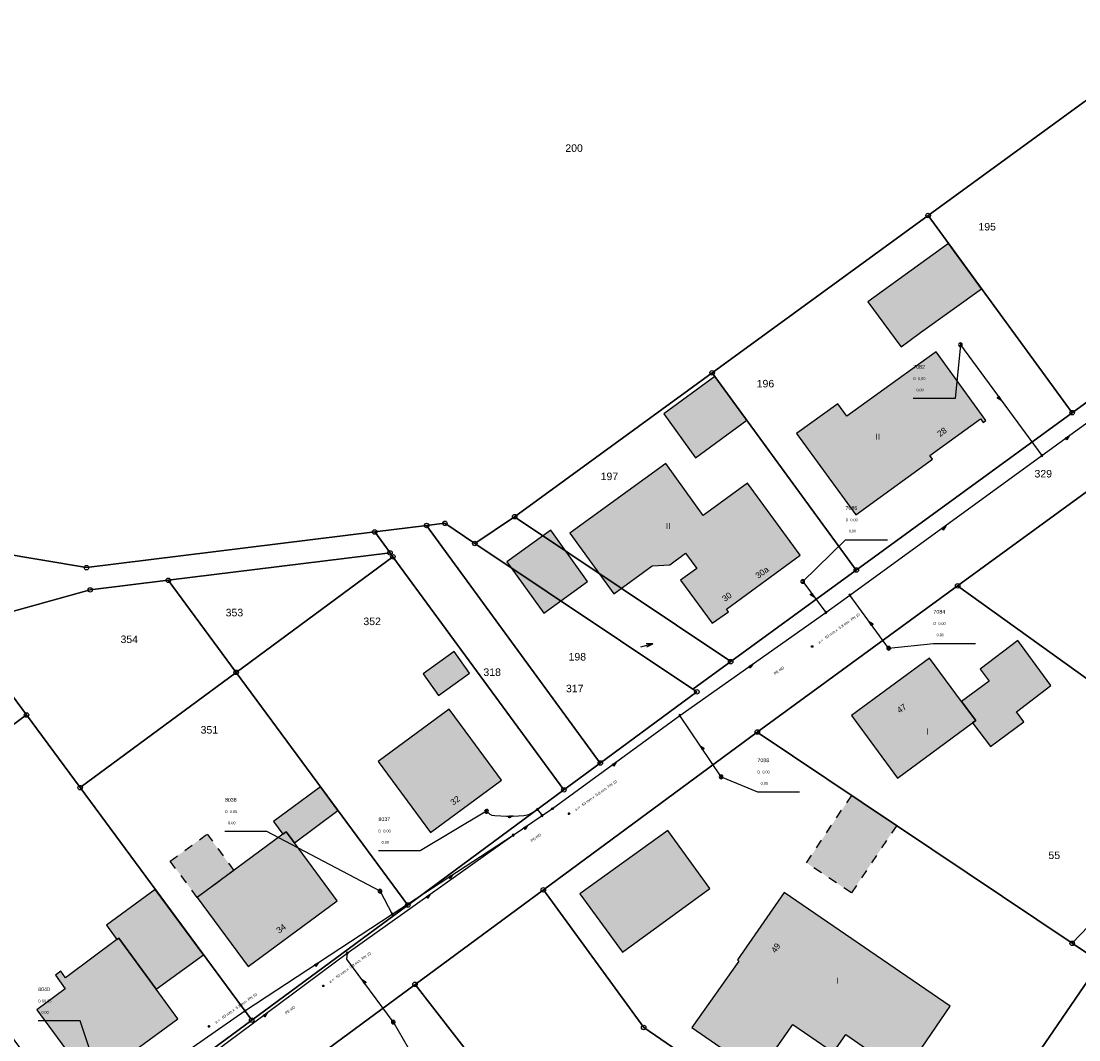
# Model space of a CAD drawing. Header units: metres. Extents: x 410063 to 2410512, y 5786105 to 5787650.
# Tile 16 of 30: x 2409890 to 2410007, y 5786948 to 5787060. Entities that reach past the tile are written whole.
import ezdxf

# ---------------------------------------------------------------- set-up
doc = ezdxf.new("R2010")
doc.units = ezdxf.units.M
doc.linetypes.add('DASHED_70', pattern=[2, 1, -1])
for name, color, linetype in [('DRUCK-DECKELH', 40, 'Continuous'), ('DRUCK-FLUßRICH', 40, 'Continuous'), ('DRUCK-HALTUNGE', 40, 'Continuous'), ('DRUCK-ROHRD-M', 40, 'Continuous'), ('DRUCK-ROHRMAT', 40, 'Continuous'), ('DRUCK-SCHACHTN', 40, 'Continuous'), ('DRUCK-SCHAECHT', 40, 'Continuous'), ('DRUCK-SOHLENH', 40, 'Continuous'), ('K100-FLST_GRENZEN', 40, 'Continuous'), ('K105-FLST_NUMMERN', 40, 'Continuous'), ('K125-GEB_LINIEN', 40, 'Continuous'), ('K125-GEB_LINIEN-FLAECHE', 2, 'Continuous'), ('K130-GEB_TEXTE', 40, 'Continuous'), ('K140-EINGER_GEBFL', 40, 'Continuous'), ('K140-EINGER_GEBFL-FLAECHE', 7, 'Continuous')]:
    doc.layers.add(name, color=color, linetype=linetype)
doc.styles.add('ARIAL', font='arial.ttf')

# ---------------------------------------------------------------- blocks, each defined once
blk = doc.blocks.new('233')
at = {"layer": 'K105-FLST_NUMMERN', "color": 7}
for points in [[(2, 0.5, 0), (0, 0, 0), (2, -0.5, 0)], [(0, 0, 0), (4, 0, 0)]]:
    blk.add_polyline3d(points, dxfattribs=at)
blk = doc.blocks.new('GRENZSTEIN')
at = {"color": 7, "linetype": 'Continuous'}
blk.add_circle((0.000001, 0.000001), 0.749999, dxfattribs=at)
blk = doc.blocks.new('251')
at = {"color": 40, "linetype": 'Continuous'}
blk.add_circle((0, 0), 0.175, dxfattribs=at)
blk = doc.blocks.new('140')
at = {"layer": 'DRUCK-FLUßRICH', "color": 12}
for points in [[(0, 0, 0), (6.9, 1, 0), (7, 0, 0), (0, 0, 0)], [(0.141, 0, 0), (0.165, 0.024, 0)], [(0.331, 0.048, 0), (0.283, 0, 0)], [(0.424, 0, 0), (0.496, 0.072, 0)], [(0.662, 0.096, 0), (0.566, 0, 0)], [(0.707, 0, 0), (0.827, 0.12, 0)], [(0.992, 0.144, 0), (0.849, 0, 0)], [(0.99, 0, 0), (1.158, 0.168, 0)], [(1.323, 0.192, 0), (1.131, 0, 0)], [(1.273, 0, 0), (1.489, 0.216, 0)], [(1.654, 0.24, 0), (1.414, 0, 0)], [(1.556, 0, 0), (1.819, 0.264, 0)], [(1.985, 0.288, 0), (1.697, 0, 0)], [(1.838, 0, 0), (2.15, 0.312, 0)], [(2.315, 0.336, 0), (1.98, 0, 0)], [(2.121, 0, 0), (2.481, 0.36, 0)], [(2.646, 0.384, 0), (2.263, 0, 0)], [(2.404, 0, 0), (2.812, 0.407, 0)], [(2.977, 0.431, 0), (2.546, 0, 0)], [(2.687, 0, 0), (3.142, 0.455, 0)], [(3.308, 0.479, 0), (2.828, 0, 0)], [(2.97, 0, 0), (3.473, 0.503, 0)], [(3.639, 0.527, 0), (3.111, 0, 0)], [(3.253, 0, 0), (3.804, 0.551, 0)], [(3.969, 0.575, 0), (3.394, 0, 0)], [(3.536, 0, 0), (4.135, 0.599, 0)], [(4.3, 0.623, 0), (3.677, 0, 0)], [(3.818, 0, 0), (4.466, 0.647, 0)], [(4.631, 0.671, 0), (3.96, 0, 0)], [(4.101, 0, 0), (4.796, 0.695, 0)], [(4.962, 0.719, 0), (4.243, 0, 0)], [(4.384, 0, 0), (5.127, 0.743, 0)], [(5.293, 0.767, 0), (4.525, 0, 0)], [(4.667, 0, 0), (5.458, 0.791, 0)], [(5.623, 0.815, 0), (4.808, 0, 0)], [(4.95, 0, 0), (5.789, 0.839, 0)], [(5.954, 0.863, 0), (5.091, 0, 0)], [(5.233, 0, 0), (6.119, 0.887, 0)], [(6.285, 0.911, 0), (5.374, 0, 0)], [(5.515, 0, 0), (6.45, 0.935, 0)], [(6.616, 0.959, 0), (5.657, 0, 0)], [(5.798, 0, 0), (6.781, 0.983, 0)], [(6.904, 0.964, 0), (5.94, 0, 0)], [(6.081, 0, 0), (6.916, 0.835, 0)], [(6.929, 0.707, 0), (6.223, 0, 0)], [(6.364, 0, 0), (6.942, 0.578, 0)], [(6.955, 0.45, 0), (6.505, 0, 0)], [(6.647, 0, 0), (6.968, 0.321, 0)], [(6.981, 0.193, 0), (6.788, 0, 0)], [(6.93, 0, 0), (6.994, 0.064, 0)]]:
    blk.add_polyline3d(points, dxfattribs=at)
blk = doc.blocks.new('147')
at = {"color": 12, "linetype": 'Continuous'}
blk.add_circle((0, 0), 1.25, dxfattribs=at)
at = {"layer": 'DRUCK-ROHRD-M', "color": 12}
blk.add_polyline3d([(-1.25, -1.25, 0), (1.25, 1.25, 0)], dxfattribs=at)
blk = doc.blocks.new('1008')
at = {"color": 7, "linetype": 'Continuous'}
for start, end in [(360, 180), (180, 360)]:
    blk.add_arc((0, 0), 1.25, start, end, dxfattribs=at)
blk = doc.blocks.new('1002')
at = {"color": 7, "linetype": 'Continuous'}
for start, end in [(359.999977, 180.000023), (29.999995, 90.000023), (180.000023, 359.999977), (210.000012, 269.999977)]:
    blk.add_arc((0, 0), 2.5, start, end, dxfattribs=at)
at = {"layer": 'DRUCK-SCHAECHT', "color": 7}
for points in [[(0, 2.5, 0), (0, -2.5, 0)], [(2.165, 1.25, 0), (0, 1.25, 0), (0, 2.5, 0)], [(-2.165, -1.25, 0), (0, -1.25, 0), (0, -2.5, 0)]]:
    blk.add_polyline3d(points, dxfattribs=at)
blk = doc.blocks.new('122')
at = {"color": 7, "linetype": 'Continuous'}
blk.add_circle((0, 0), 1.25, dxfattribs=at)

msp = doc.modelspace()

# ---------------------------------------------------------------- hatches: boundary and pattern name
at = {"layer": 'K125-GEB_LINIEN-FLAECHE', "true_color": 0xc7c8ca}
for points in [[(2409983.329, 5787029.304), (2409986.858, 5787024.5), (2409987, 5787024.306), (2409989.171, 5787025.873), (2409995.92, 5787030.742), (2409992.256, 5787035.761)], [(2409975.432, 5787014.697), (2409982.004, 5787005.703), (2409990.486, 5787011.847), (2409990.192, 5787012.251), (2409995.819, 5787016.326), (2409996.112, 5787015.921), (2409996.411, 5787016.138), (2409990.884, 5787023.762), (2409990.779, 5787023.686), (2409980.993, 5787016.615), (2409979.99, 5787017.985)], [(2409960.72, 5787016.883), (2409964.252, 5787012.011), (2409969.919, 5787016.174), (2409966.38, 5787021.017)], [(2409964.386, 5786999.73), (2409962.595, 5786998.454), (2409966.087, 5786993.682), (2409967.884, 5786994.952), (2409967.661, 5786995.257), (2409975.827, 5787001.24), (2409969.983, 5787009.183), (2409965.104, 5787005.61), (2409960.971, 5787011.361), (2409950.317, 5787003.652), (2409955.183, 5786996.94), (2409959.455, 5787000.036), (2409961.38, 5787000.162), (2409963.143, 5787001.444)], [(2409947.446, 5786994.808), (2409952.297, 5786998.323), (2409948.21, 5787003.982), (2409943.345, 5787000.471)], [(2409994.916, 5786982.63), (2409996.9, 5786980.028), (2410000.61, 5786982.766), (2409999.791, 5786983.871), (2410003.594, 5786986.79), (2409999.927, 5786991.752), (2409995.772, 5786988.603), (2409996.77, 5786987.272), (2409993.711, 5786985.006), (2409995.273, 5786982.891)], [(2409934.082, 5786988.073), (2409935.796, 5786985.681), (2409939.214, 5786988.142), (2409937.509, 5786990.554)], [(2409994.916, 5786982.63), (2409995.273, 5786982.891), (2409993.711, 5786985.006), (2409990.152, 5786989.822), (2409981.516, 5786983.461), (2409986.617, 5786976.521)], [(2409929.096, 5786978.355), (2409934.886, 5786970.512), (2409942.755, 5786976.294), (2409939.352, 5786980.901), (2409936.954, 5786984.148)], [(2409918.533, 5786970.307), (2409918.913, 5786970.588), (2409919.827, 5786969.345), (2409924.646, 5786972.922), (2409922.704, 5786975.552), (2409917.494, 5786971.718)], [(2409918.533, 5786970.307), (2409909.041, 5786963.304), (2409914.686, 5786955.641), (2409924.554, 5786962.916), (2409923.221, 5786964.73), (2409919.827, 5786969.345), (2409918.913, 5786970.588)], [(2409956.146, 5786957.226), (2409965.835, 5786964.301), (2409961.161, 5786970.723), (2409951.432, 5786963.698)], [(2409900.167, 5786958.63), (2409900.373, 5786958.782), (2409904.521, 5786953.127), (2409909.743, 5786956.94), (2409904.408, 5786964.177), (2409898.998, 5786960.22)], [(2409974.07, 5786963.857), (2409968.878, 5786956.378), (2409969.027, 5786956.264), (2409963.816, 5786948.883), (2409971.231, 5786943.796), (2409975.024, 5786949.248), (2409978.911, 5786946.578), (2409979.518, 5786946.16), (2409980.894, 5786948.114), (2409987.27, 5786943.704), (2409992.452, 5786951.27)], [(2409904.521, 5786953.127), (2409900.373, 5786958.782), (2409900.167, 5786958.63), (2409894.464, 5786954.409), (2409893.951, 5786955.129), (2409893.349, 5786954.687), (2409894.446, 5786953.167), (2409891.287, 5786950.843), (2409897.221, 5786942.753), (2409906.909, 5786949.869)]]:
    msp.add_hatch(color=9, dxfattribs=at).paths.add_polyline_path(points)
at = {"layer": 'K140-EINGER_GEBFL-FLAECHE', "linetype": 'DASHED_70'}
for points in [[(2409981.539, 5786974.615), (2409986.519, 5786971.274), (2409981.507, 5786963.803), (2409976.526, 5786967.145)], [(2409913.118, 5786966.307), (2409909.041, 5786963.304), (2409906.076, 5786967.329), (2409910.153, 5786970.332)]]:
    msp.add_hatch(color=111, dxfattribs=at).paths.add_polyline_path(points)

# ---------------------------------------------------------------- linework, layer by layer
at = {"layer": 'DRUCK-HALTUNGE', "color": 12}
for points in [[(2409993.58, 5787024.54, 0), (2410002.59, 5787012.25, 0)], [(2410002.59, 5787012.25, 0), (2410008.65, 5787016.66, 0)], [(2409981.33, 5786996.78, 0), (2410002.59, 5787012.25, 0)], [(2409976.11, 5786998.31, 0), (2409978.68, 5786994.86, 0)], [(2409978.68, 5786994.86, 0), (2409981.33, 5786996.78, 0)], [(2409985.63, 5786990.91, 0), (2409981.33, 5786996.78, 0)], [(2409962.49, 5786983.47, 0), (2409978.68, 5786994.86, 0)], [(2409948.41, 5786973.14, 0), (2409962.49, 5786983.47, 0)], [(2409967.07, 5786976.67, 0), (2409962.49, 5786983.47, 0)], [(2409941.09, 5786972.85, 0), (2409941.479, 5786972.519, 0), (2409941.702, 5786972.422, 0), (2409942.018, 5786972.382, 0), (2409942.678, 5786972.332, 0), (2409943.315, 5786972.308, 0), (2409943.969, 5786972.319, 0), (2409944.655, 5786972.351, 0), (2409945.246, 5786972.393, 0), (2409945.771, 5786972.51, 0), (2409946.132, 5786972.667, 0), (2409946.73, 5786973.06, 0)], [(2409946.73, 5786973.06, 0), (2409947.24, 5786972.37, 0), (2409948.41, 5786973.14, 0)], [(2409944.04, 5786970.19, 0), (2409947.24, 5786972.37, 0)], [(2409925.68, 5786957.12, 0), (2409944.04, 5786970.19, 0)], [(2409930.66, 5786961.47, 0), (2409944.04, 5786970.19, 0)], [(2409929.3, 5786964, 0), (2409930.66, 5786961.47, 0)], [(2409914.32, 5786950.73, 0), (2409930.66, 5786961.47, 0)], [(2409907.95, 5786943.95, 0), (2409925.68, 5786957.12, 0)], [(2409930.77, 5786949.51, 0), (2409925.644, 5786956.463, 50.269), (2409925.688, 5786957.122, 0), (2409925.68, 5786957.12, 0)], [(2409899.6, 5786940.49, 0), (2409914.32, 5786950.73, 0)]]:
    msp.add_polyline3d(points, dxfattribs=at)
at = {"layer": 'DRUCK-SCHACHTN', "color": 7}
for points in [[(2409993.58, 5787024.54, 0), (2409992.986, 5787018.583, 0), (2409988.351, 5787018.583, 0)], [(2409976.11, 5786998.31, 0), (2409980.857, 5787002.935, 0), (2409985.492, 5787002.935, 0)], [(2409985.63, 5786990.91, 0), (2409990.596, 5786991.444, 0), (2409995.231, 5786991.444, 0)], [(2409967.07, 5786976.67, 0), (2409971.104, 5786974.992, 0), (2409975.739, 5786974.992, 0)], [(2409941.09, 5786972.85, 0), (2409933.764, 5786968.463, 0), (2409929.129, 5786968.463, 0)], [(2409929.3, 5786964, 0), (2409916.765, 5786970.616, 0), (2409912.13, 5786970.616, 0)], [(2409898.8, 5786941.54, 0), (2409896.082, 5786949.629, 0), (2409891.447, 5786949.629, 0)], [(2409930.77, 5786949.51, 0), (2409935.744, 5786940.902, 0), (2409940.379, 5786940.902, 0)]]:
    msp.add_polyline3d(points, dxfattribs=at)
at = {"layer": 'K100-FLST_GRENZEN', "color": 18, "true_color": 0x000000}
for points in [[(2409882.018005, 5787002.328003, 0), (2409896.796997, 5786999.838989, 0), (2409928.71701, 5787003.789001, 0), (2409934.46701, 5787004.501007, 0), (2409936.485992, 5787004.751007, 0), (2409939.794006, 5787002.519989, 0), (2409944.208008, 5787005.481995, 0), (2409966.084015, 5787021.42099, 0), (2409990.002991, 5787038.847992, 0), (2410013.927002, 5787056.278015, 0), (2410037.759003, 5787073.641998, 0), (2410026.295013, 5787089.235992, 0), (2410032.441986, 5787093.708008, 0), (2410025.65799, 5787103.731995, 0), (2409984.462006, 5787092.010986, 0), (2409969.731995, 5787087.821014, 0), (2409874.792007, 5787060.809998, 0), (2409881.880997, 5787003.43399, 0), (2409882.018005, 5787002.328003, 0)], [(2410005.950012, 5787017.002991, 0), (2410029.843994, 5787034.424011, 0), (2410013.927002, 5787056.278015, 0), (2409990.002991, 5787038.847992, 0), (2410005.950012, 5787017.002991, 0)], [(2409982.049988, 5786999.575989, 0), (2410005.950012, 5787017.002991, 0), (2409990.002991, 5787038.847992, 0), (2409966.084015, 5787021.42099, 0), (2409982.049988, 5786999.575989, 0)], [(2409944.208008, 5787005.481995, 0), (2409968.136993, 5786989.432007, 0), (2409982.049988, 5786999.575989, 0), (2409966.084015, 5787021.42099, 0), (2409944.208008, 5787005.481995, 0)], [(2409993.27301, 5786997.821014, 0), (2410023.27301, 5786976.251007, 0), (2410024.399994, 5786977.423004, 0), (2410032.959991, 5786986.333008, 0), (2410040.493988, 5786994.174988, 0), (2410040.885986, 5786994.580994, 0), (2410021.520996, 5787018.415009, 0), (2409993.27301, 5786997.821014, 0)], [(2409930.410004, 5787001.479004, 0), (2409930.72699, 5787001.046997, 0), (2409949.664001, 5786975.221008, 0), (2409953.697998, 5786978.196991, 0), (2409934.46701, 5787004.501007, 0), (2409928.71701, 5787003.789001, 0), (2409930.410004, 5787001.479004, 0)], [(2409934.46701, 5787004.501007, 0), (2409953.697998, 5786978.196991, 0), (2409964.381012, 5786986.079987, 0), (2409963.953003, 5786986.381989, 0), (2409939.794006, 5787002.519989, 0), (2409936.485992, 5787004.751007, 0), (2409934.46701, 5787004.501007, 0)], [(2409939.794006, 5787002.519989, 0), (2409963.953003, 5786986.381989, 0), (2409968.136993, 5786989.432007, 0), (2409944.208008, 5787005.481995, 0), (2409939.794006, 5787002.519989, 0)], [(2409913.372986, 5786988.234985, 0), (2409930.72699, 5787001.046997, 0), (2409930.410004, 5787001.479004, 0), (2409905.85199, 5786998.441986, 0), (2409913.372986, 5786988.234985, 0)], [(2409913.372986, 5786988.234985, 0), (2409932.377991, 5786962.464996, 0), (2409949.664001, 5786975.221008, 0), (2409930.72699, 5787001.046997, 0), (2409913.372986, 5786988.234985, 0)], [(2409890.151993, 5786983.518005, 0), (2409896.084991, 5786975.473999, 0), (2409913.372986, 5786988.234985, 0), (2409905.85199, 5786998.441986, 0), (2409897.209991, 5786997.372009, 0), (2409882.850998, 5786993.411011, 0), (2409890.151993, 5786983.518005, 0)], [(2409971.084015, 5786981.630005, 0), (2410005.959991, 5786958.230011, 0), (2410015.852997, 5786968.527008, 0), (2410022.505005, 5786975.450989, 0), (2410023.27301, 5786976.251007, 0), (2409993.27301, 5786997.821014, 0), (2409971.084015, 5786981.630005, 0)], [(2409815.320007, 5786945.828003, 0), (2409835.052002, 5786942.855011, 0), (2409853.953995, 5786956.804993, 0), (2409872.052994, 5786970.161011, 0), (2409890.151993, 5786983.518005, 0), (2409882.850998, 5786993.411011, 0), (2409862.891006, 5786987.910004, 0), (2409837.005997, 5786979.81601, 0), (2409830.882004, 5786977.118988, 0), (2409825.507996, 5786973.131989, 0), (2409821.151993, 5786968.049988, 0), (2409818.029999, 5786962.131012, 0), (2409816.300003, 5786955.665985, 0), (2409814.826004, 5786945.903015, 0), (2409815.320007, 5786945.828003, 0)], [(2409896.084991, 5786975.473999, 0), (2409915.089996, 5786949.708008, 0), (2409932.377991, 5786962.464996, 0), (2409913.372986, 5786988.234985, 0), (2409896.084991, 5786975.473999, 0)], [(2409872.052994, 5786970.161011, 0), (2409896.993988, 5786936.355011, 0), (2409915.089996, 5786949.708008, 0), (2409896.084991, 5786975.473999, 0), (2409890.151993, 5786983.518005, 0), (2409872.052994, 5786970.161011, 0)], [(2409971.084015, 5786981.630005, 0), (2409947.389008, 5786964.153015, 0), (2409958.503998, 5786948.903015, 0), (2409976.548004, 5786936.514008, 0), (2409977.424011, 5786937.406006, 0), (2409989.78299, 5786927.908997, 0), (2410009.100006, 5786956.123993, 0), (2410005.959991, 5786958.230011, 0), (2409971.084015, 5786981.630005, 0)], [(2410005.959991, 5786958.230011, 0), (2410009.100006, 5786956.123993, 0), (2410029.761993, 5786942.266998, 0), (2410037.062012, 5786951.306, 0), (2410033.220001, 5786954.428009, 0), (2410023.721008, 5786962.141998, 0), (2410015.852997, 5786968.527008, 0), (2410005.959991, 5786958.230011, 0)], [(2409958.503998, 5786948.903015, 0), (2409947.389008, 5786964.153015, 0), (2409933.178986, 5786953.671997, 0), (2409946.279999, 5786936.80899, 0), (2409959.777008, 5786919.437012, 0), (2409976.548004, 5786936.514008, 0), (2409958.503998, 5786948.903015, 0)], [(2410009.100006, 5786956.123993, 0), (2409989.78299, 5786927.908997, 0), (2410007.251007, 5786914.485992, 0), (2410029.761993, 5786942.266998, 0), (2410009.100006, 5786956.123993, 0)], [(2409913.207001, 5786938.941986, 0), (2409926.489014, 5786920.959015, 0), (2409946.279999, 5786936.80899, 0), (2409933.178986, 5786953.671997, 0), (2409913.207001, 5786938.941986, 0)]]:
    msp.add_polyline3d(points, close=True, dxfattribs=at)
for points in [[(2409876.992004, 5786912.230011, 0), (2409894.697998, 5786925.289001, 0), (2409908.561005, 5786935.515015, 0), (2409913.207001, 5786938.941986, 0), (2409933.178986, 5786953.671997, 0), (2409947.389008, 5786964.153015, 0), (2409971.084015, 5786981.630005, 0), (2409993.27301, 5786997.821014, 0), (2410021.520996, 5787018.415009, 0), (2410048.822998, 5787038.317993, 0), (2410056.661011, 5787044.027008, 0), (2410071.196991, 5787054.61499, 0), (2410094.699005, 5787068.713989, 0)], [(2410067.256012, 5787061.084015, 0), (2410064.628998, 5787059.169006, 0), (2410054.062988, 5787051.464996, 0), (2410053.766998, 5787051.868011, 0), (2410029.843994, 5787034.424011, 0), (2410005.950012, 5787017.002991, 0), (2409982.049988, 5786999.575989, 0), (2409968.136993, 5786989.432007, 0), (2409963.953003, 5786986.381989, 0), (2409964.381012, 5786986.079987, 0), (2409953.697998, 5786978.196991, 0), (2409949.664001, 5786975.221008, 0), (2409932.377991, 5786962.464996, 0), (2409915.089996, 5786949.708008, 0), (2409896.993988, 5786936.355011, 0), (2409878.895996, 5786923, 0)], [(2409882.850998, 5786993.411011, 0), (2409897.209991, 5786997.372009, 0), (2409905.85199, 5786998.441986, 0), (2409930.410004, 5787001.479004, 0), (2409928.71701, 5787003.789001, 0), (2409896.796997, 5786999.838989, 0), (2409882.018005, 5787002.328003, 0)]]:
    msp.add_polyline3d(points, dxfattribs=at)
at = {"layer": 'K125-GEB_LINIEN', "color": 32}
for points in [[(2409983.329, 5787029.304, 0), (2409986.858, 5787024.5, 0), (2409987, 5787024.306, 0), (2409989.171, 5787025.873, 0), (2409995.92, 5787030.742, 0), (2409992.256, 5787035.761, 0), (2409983.329, 5787029.304, 0)], [(2409975.432007, 5787014.696991, 0), (2409982.003998, 5787005.703003, 0), (2409990.485992, 5787011.846985, 0), (2409990.191986, 5787012.251007, 0), (2409995.819, 5787016.325989, 0), (2409996.112, 5787015.92099, 0), (2409996.411011, 5787016.138, 0), (2409990.884003, 5787023.761993, 0), (2409990.778992, 5787023.686005, 0), (2409980.993011, 5787016.61499, 0), (2409979.98999, 5787017.984985, 0), (2409975.432007, 5787014.696991, 0)], [(2409960.72, 5787016.883, 0), (2409964.252, 5787012.011, 0), (2409969.919, 5787016.174, 0), (2409966.38, 5787021.017, 0), (2409960.72, 5787016.883, 0)], [(2409964.385986, 5786999.730011, 0), (2409962.595001, 5786998.45401, 0), (2409966.087006, 5786993.682007, 0), (2409967.884003, 5786994.951996, 0), (2409967.661011, 5786995.256989, 0), (2409975.826996, 5787001.23999, 0), (2409969.983002, 5787009.183014, 0), (2409965.104004, 5787005.609985, 0), (2409960.971008, 5787011.360992, 0), (2409950.316986, 5787003.652008, 0), (2409955.183014, 5786996.940002, 0), (2409959.454987, 5787000.036011, 0), (2409961.380005, 5787000.161987, 0), (2409963.143005, 5787001.444, 0), (2409964.385986, 5786999.730011, 0)], [(2409947.446, 5786994.808, 0), (2409952.297, 5786998.323, 0), (2409948.21, 5787003.982, 0), (2409943.345, 5787000.471, 0), (2409947.446, 5786994.808, 0)], [(2409994.916, 5786982.63, 0), (2409996.9, 5786980.028, 0), (2410000.61, 5786982.766, 0), (2409999.791, 5786983.871, 0), (2410003.594, 5786986.79, 0), (2409999.927, 5786991.752, 0), (2409995.772, 5786988.603, 0), (2409996.77, 5786987.272, 0), (2409993.711, 5786985.006, 0), (2409995.273, 5786982.891, 0), (2409994.916, 5786982.63, 0)], [(2409934.082, 5786988.073, 0), (2409935.796, 5786985.681, 0), (2409939.214, 5786988.142, 0), (2409937.509, 5786990.554, 0), (2409934.082, 5786988.073, 0)], [(2409994.915985, 5786982.630005, 0), (2409995.27301, 5786982.890991, 0), (2409993.710999, 5786985.006012, 0), (2409990.152008, 5786989.821991, 0), (2409981.515991, 5786983.460999, 0), (2409986.617004, 5786976.520996, 0), (2409994.915985, 5786982.630005, 0)], [(2409929.096008, 5786978.355011, 0), (2409934.885986, 5786970.511993, 0), (2409942.755005, 5786976.294006, 0), (2409939.35199, 5786980.901001, 0), (2409936.95401, 5786984.14801, 0), (2409929.096008, 5786978.355011, 0)], [(2409918.533, 5786970.307, 0), (2409918.913, 5786970.588, 0), (2409919.827, 5786969.345, 0), (2409924.646, 5786972.922, 0), (2409922.704, 5786975.552, 0), (2409917.494, 5786971.718, 0), (2409918.533, 5786970.307, 0)], [(2409918.53299, 5786970.307007, 0), (2409909.040985, 5786963.303986, 0), (2409914.686005, 5786955.640991, 0), (2409924.553986, 5786962.915985, 0), (2409923.221008, 5786964.730011, 0), (2409919.826996, 5786969.345001, 0), (2409918.912994, 5786970.588013, 0), (2409918.53299, 5786970.307007, 0)], [(2409956.146, 5786957.226, 0), (2409965.835, 5786964.301, 0), (2409961.161, 5786970.723, 0), (2409951.432, 5786963.698, 0), (2409956.146, 5786957.226, 0)], [(2409900.167, 5786958.63, 0), (2409900.373, 5786958.782, 0), (2409904.521, 5786953.127, 0), (2409909.743, 5786956.94, 0), (2409904.408, 5786964.177, 0), (2409898.998, 5786960.22, 0), (2409900.167, 5786958.63, 0)], [(2409974.070007, 5786963.856995, 0), (2409968.877991, 5786956.377991, 0), (2409969.027008, 5786956.264008, 0), (2409963.81601, 5786948.882996, 0), (2409971.230988, 5786943.79599, 0), (2409975.023987, 5786949.247986, 0), (2409978.911011, 5786946.578003, 0), (2409979.518005, 5786946.160004, 0), (2409980.894012, 5786948.114014, 0), (2409987.269989, 5786943.70401, 0), (2409992.451996, 5786951.269989, 0), (2409974.070007, 5786963.856995, 0)], [(2409904.520996, 5786953.127014, 0), (2409900.372986, 5786958.782013, 0), (2409900.166992, 5786958.630005, 0), (2409894.463989, 5786954.408997, 0), (2409893.951004, 5786955.128998, 0), (2409893.348999, 5786954.687012, 0), (2409894.446014, 5786953.166992, 0), (2409891.287003, 5786950.842987, 0), (2409897.221008, 5786942.752991, 0), (2409906.908997, 5786949.868988, 0), (2409904.520996, 5786953.127014, 0)]]:
    msp.add_polyline3d(points, dxfattribs=at)
at = {"layer": 'K140-EINGER_GEBFL', "color": 132, "linetype": 'DASHED_70'}
for points in [[(2409981.539, 5786974.615, 0), (2409986.519, 5786971.274, 0), (2409981.507, 5786963.803, 0), (2409976.526, 5786967.145, 0), (2409981.539, 5786974.615, 0)], [(2409913.118, 5786966.307, 0), (2409909.041, 5786963.304, 0), (2409906.076, 5786967.329, 0), (2409910.153, 5786970.332, 0), (2409913.118, 5786966.307, 0)]]:
    msp.add_polyline3d(points, dxfattribs=at)

# ---------------------------------------------------------------- block references
at = {"layer": 'DRUCK-FLUßRICH', "xscale": 0.067, "yscale": 0.233}
for p, rotation in [((2409998.085, 5787018.395), 122.246), ((2410005.62, 5787014.455), 212.044), ((2409991.95, 5787004.45), 212.043), ((2409977.395, 5786996.585), 122.683), ((2409983.48, 5786993.845), 302.2239999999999), ((2409970.585, 5786989.165), 211.127), ((2409964.78, 5786980.07), 299.961), ((2409955.45, 5786978.305), 212.266), ((2409944.06, 5786972.323), 176.132), ((2409945.64, 5786971.28), 210.265), ((2409937.35, 5786965.83), 209.093), ((2409934.86, 5786963.655), 211.446), ((2409922.49, 5786956.1), 209.316), ((2409927.324, 5786954.185, 50.269), 299.777), ((2409916.815, 5786950.535), 212.605)]:
    msp.add_blockref('140', p, dxfattribs=dict(at, rotation=rotation))
at = {"layer": 'DRUCK-ROHRD-M', "xscale": 0.067, "yscale": 0.067}
for p, rotation in [((2409977.163, 5786991.104), 35.111), ((2409950.241, 5786972.591), 35.136), ((2409923.013, 5786953.506), 35.44600000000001), ((2409910.371, 5786949.026), 34.824)]:
    msp.add_blockref('147', p, dxfattribs=dict(at, rotation=rotation))
at = {"layer": 'DRUCK-SCHAECHT', "xscale": 0.083, "yscale": 0.083, "rotation": 0.5}
for name, p in [('1002', (2409993.58, 5787024.54)), ('1008', (2410002.59, 5787012.25)), ('1002', (2409976.11, 5786998.31)), ('1008', (2409981.33, 5786996.78)), ('1008', (2409978.68, 5786994.86)), ('1002', (2409985.63, 5786990.91)), ('1008', (2409962.49, 5786983.47)), ('1002', (2409967.07, 5786976.67)), ('1002', (2409941.09, 5786972.85)), ('1008', (2409946.73, 5786973.06)), ('122', (2409948.41, 5786973.14)), ('1008', (2409947.24, 5786972.37)), ('1008', (2409944.04, 5786970.19)), ('1002', (2409929.3, 5786964)), ('1008', (2409930.66, 5786961.47)), ('1008', (2409925.68, 5786957.12)), ('1008', (2409914.32, 5786950.73)), ('1002', (2409930.77, 5786949.51))]:
    msp.add_blockref(name, p, dxfattribs=at)
at = {"layer": 'K100-FLST_GRENZEN', "xscale": 0.333, "yscale": 0.333}
for name, p in [('GRENZSTEIN', (2409990.003, 5787038.848)), ('GRENZSTEIN', (2409966.084, 5787021.421)), ('GRENZSTEIN', (2410005.95, 5787017.003)), ('GRENZSTEIN', (2409944.208, 5787005.482)), ('GRENZSTEIN', (2409934.467, 5787004.501)), ('GRENZSTEIN', (2409936.486, 5787004.751)), ('GRENZSTEIN', (2409928.717, 5787003.789)), ('GRENZSTEIN', (2409939.794, 5787002.52)), ('GRENZSTEIN', (2409930.41, 5787001.479)), ('GRENZSTEIN', (2409930.727, 5787001.047)), ('GRENZSTEIN', (2409896.797, 5786999.839)), ('GRENZSTEIN', (2409982.05, 5786999.576)), ('GRENZSTEIN', (2409905.852, 5786998.442)), ('GRENZSTEIN', (2409897.21, 5786997.372)), ('GRENZSTEIN', (2409993.273, 5786997.821)), ('GRENZSTEIN', (2409968.137, 5786989.432)), ('GRENZSTEIN', (2409913.373, 5786988.235)), ('251', (2409963.953, 5786986.382)), ('GRENZSTEIN', (2409964.381, 5786986.08)), ('GRENZSTEIN', (2409890.152, 5786983.518)), ('GRENZSTEIN', (2409971.084, 5786981.63)), ('GRENZSTEIN', (2409953.698, 5786978.197)), ('GRENZSTEIN', (2409896.085, 5786975.474)), ('GRENZSTEIN', (2409949.664, 5786975.221)), ('GRENZSTEIN', (2409947.389, 5786964.153)), ('GRENZSTEIN', (2409932.378, 5786962.465)), ('GRENZSTEIN', (2410005.96, 5786958.23)), ('GRENZSTEIN', (2409933.179, 5786953.672)), ('GRENZSTEIN', (2409915.09, 5786949.708)), ('GRENZSTEIN', (2409958.504, 5786948.903))]:
    msp.add_blockref(name, p, dxfattribs=at)
at = {"layer": 'K105-FLST_NUMMERN', "xscale": 0.351648, "yscale": 0.351648, "rotation": 194.201004}
msp.add_blockref('233', (2409959.497, 5786991.392), dxfattribs=at)

# ---------------------------------------------------------------- texts
at = {"layer": 'DRUCK-DECKELH', "color": 7, "linetype": 'Continuous', "style": 'ARIAL'}
for s, p in [('D  0,00', (2409988.351, 5787020.633)), ('D  0,00', (2409980.857, 5787004.985)), ('D  0,00', (2409990.596, 5786993.494)), ('D  0,00', (2409971.104, 5786977.042)), ('D  0.00', (2409912.13, 5786972.666)), ('D  0.00', (2409929.129, 5786970.513)), ('D 50.35', (2409891.447, 5786951.679))]:
    msp.add_text(s, height=0.3, dxfattribs=at).set_placement(p)
at = {"layer": 'DRUCK-ROHRMAT', "color": 12, "linetype": 'Continuous', "style": 'ARIAL'}
for s, rotation, p in [('a =   63 mm x  5.8 mm  PN 10', 35.111, (2409977.936, 5786991.393)), ('PE-HD', 35.111, (2409973.035, 5786987.94)), ('a =   63 mm x  5.8 mm  PN 10', 35.136, (2409951.015, 5786972.88)), ('PE-HD', 35.136, (2409946.107, 5786969.431)), ('a =   63 mm x  5.8 mm  PN 10', 35.446, (2409923.786, 5786953.8)), ('a =   63 mm x  5.8 mm  PN 10', 34.824, (2409911.147, 5786949.312)), ('PE-HD', 35.446, (2409918.898, 5786950.32))]:
    msp.add_text(s, height=0.3, rotation=rotation, dxfattribs=at).set_placement(p)
at = {"layer": 'DRUCK-SCHACHTN', "color": 7, "linetype": 'Continuous', "style": 'ARIAL'}
for s, p in [('7082', (2409988.351, 5787021.883)), ('7086', (2409980.857, 5787006.235)), ('7084', (2409990.596, 5786994.744)), ('7088', (2409971.104, 5786978.292)), ('8038', (2409912.13, 5786973.916)), ('8037', (2409929.129, 5786971.763)), ('8040', (2409891.447, 5786952.929))]:
    msp.add_text(s, height=0.416, dxfattribs=at).set_placement(p)
at = {"layer": 'DRUCK-SOHLENH', "color": 7, "linetype": 'Continuous', "style": 'ARIAL'}
for s, p in [('   0,00', (2409988.351, 5787019.383)), ('   0,00', (2409980.857, 5787003.735)), ('   0,00', (2409990.596, 5786992.244)), ('   0,00', (2409971.104, 5786975.792)), ('   0.00', (2409912.13, 5786971.416)), ('   0.00', (2409929.129, 5786969.263)), ('   0.00', (2409891.447, 5786950.429))]:
    msp.add_text(s, height=0.3, dxfattribs=at).set_placement(p)
at = {"layer": 'K105-FLST_NUMMERN', "color": 7, "linetype": 'Continuous', "style": 'ARIAL'}
for s, p in [('200', (2409949.823, 5787045.897)), ('195', (2409995.572, 5787037.191)), ('196', (2409971.017, 5787019.806)), ('197', (2409953.737, 5787009.536)), ('329', (2410001.784, 5787009.827)), ('353', (2409912.207, 5786994.447)), ('352', (2409927.457, 5786993.476)), ('354', (2409900.56, 5786991.488)), ('198', (2409950.18, 5786989.549)), ('318', (2409940.751, 5786987.842)), ('317', (2409949.894, 5786986.034)), ('351', (2409909.433, 5786981.455)), ('55', (2410003.323, 5786967.557))]:
    msp.add_text(s, height=0.8325, dxfattribs=at).set_placement(p)
at = {"layer": 'K130-GEB_TEXTE', "color": 7, "linetype": 'Continuous', "style": 'ARIAL'}
for s, rotation, p in [('28', 35.904999, (2409991.306, 5787014.292)), ('30a', 36.220001, (2409971.184, 5786998.587)), ('30', 36.220001, (2409967.493, 5786996.03)), ('47', 36.390999, (2409986.857, 5786983.669)), ('32', 36.293999, (2409937.4, 5786973.477)), ('34', 36.384998, (2409918.12, 5786959.291)), ('49', 55.209999, (2409973.103, 5786957.099))]:
    msp.add_text(s, height=0.666, rotation=rotation, dxfattribs=at).set_placement(p)
for s, p in [('II', (2409984.18, 5787014.025)), ('II', (2409960.956, 5787004.137)), ('I', (2409989.787, 5786981.355)), ('I', (2409979.861, 5786953.741))]:
    msp.add_text(s, height=0.666, dxfattribs=at).set_placement(p)

doc.saveas('drawing.dxf')
